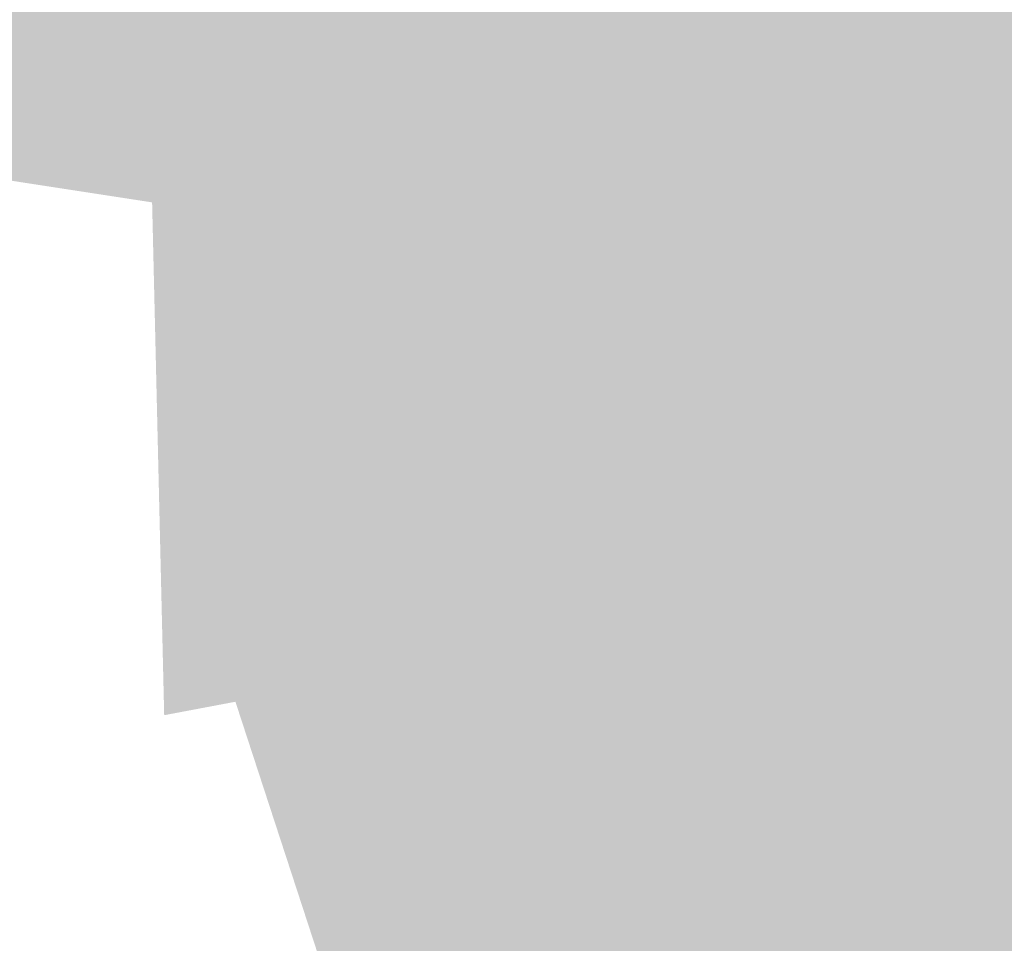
# Model space of a CAD drawing. Header units: inches. Extents: x 0 to 191500, y 0 to 342750.
# Tile 76 of 256: x 185922 to 186021, y 330740 to 330833. Entities that reach past the tile are written whole.
import ezdxf

# ---------------------------------------------------------------- set-up
doc = ezdxf.new("R2010")
doc.units = ezdxf.units.IN
doc.header["$MEASUREMENT"] = 0
doc.layers.get('0').update_dxf_attribs({"lineweight": 20})
doc.layers.add('ECW', color=150, linetype='Continuous', lineweight=20)
doc.layers.add('Tekst algemeen', color=7, linetype='Continuous', lineweight=20)
doc.styles.add('Verdana', font='arial.ttf')
doc.dimstyles.new('Waterblock1OP1', dxfattribs={"dimscale": 3, "dimtxt": 30, "dimasz": 20, "dimexe": 2, "dimexo": 1, "dimgap": 5, "dimtad": 1, "dimdec": 1, "dimdsep": 46, "dimtxsty": 'Verdana', "dimcen": -10, "dimse1": 1, "dimse2": 1, "dimadec": 0, "dimazin": 0, "dimtfac": 1, "dimtdec": 1, "dimtmove": 1, "dimatfit": 3, "dimfxl": 1, "dimtolj": 1, "dimtzin": 0, "dimarcsym": 0})
doc.dimstyles.new('Waterblock1OP20', dxfattribs={"dimtxt": 2, "dimasz": 1, "dimexe": 0.5, "dimexo": 0.875, "dimgap": 0.875, "dimtad": 1, "dimdec": 0, "dimlfac": 20, "dimdsep": 46, "dimtxsty": 'Standard', "dimblk": 'OBLIQUE', "dimcen": -3.5, "dimadec": 0, "dimazin": 0, "dimtfac": 1, "dimtdec": 0, "dimtmove": 1, "dimatfit": 3, "dimfxl": 1, "dimtolj": 1, "dimtzin": 0, "dimarcsym": 0})
picture_1 = doc.add_image_def('image1.ecw', size_in_pixel=(220000, 285000))

# ---------------------------------------------------------------- blocks, each defined once
blk = doc.blocks.new('_Oblique')
at = {"color": 0, "lineweight": -2}
blk.add_line((-0.5, -0.5), (0.5, 0.5), dxfattribs=at)

msp = doc.modelspace()

# ---------------------------------------------------------------- pictures from other files: only their frames are drawn
at = {"layer": 'ECW'}
image = msp.add_image(picture_1, insert=(180500, 328500), size_in_units=(11000, 14250), dxfattribs=at)
image.dxf.flags = 7

# ---------------------------------------------------------------- leaders
at = {"layer": 'Tekst algemeen'}
for points, dimstyle, override in [([(186249.29422, 330766.51862), (186240.39017, 330769.42649)], 'Waterblock1OP1', {"dimasz": 300, "dimse1": 0, "dimse2": 0}), ([(186235.55213, 330819.56931), (186232.46554, 330819.49657)], 'Waterblock1OP20', {"dimasz": 300}), ([(186237.73876, 330831.40436), (186234.60383, 330830.37959)], 'Waterblock1OP20', {"dimasz": 300}), ([(186254.16311, 330820.88638), (186251.75258, 330819.91103)], 'Waterblock1OP20', {"dimasz": 300})]:
    msp.add_leader(points, dimstyle=dimstyle, override=override, dxfattribs=at)

doc.saveas('drawing.dxf')
